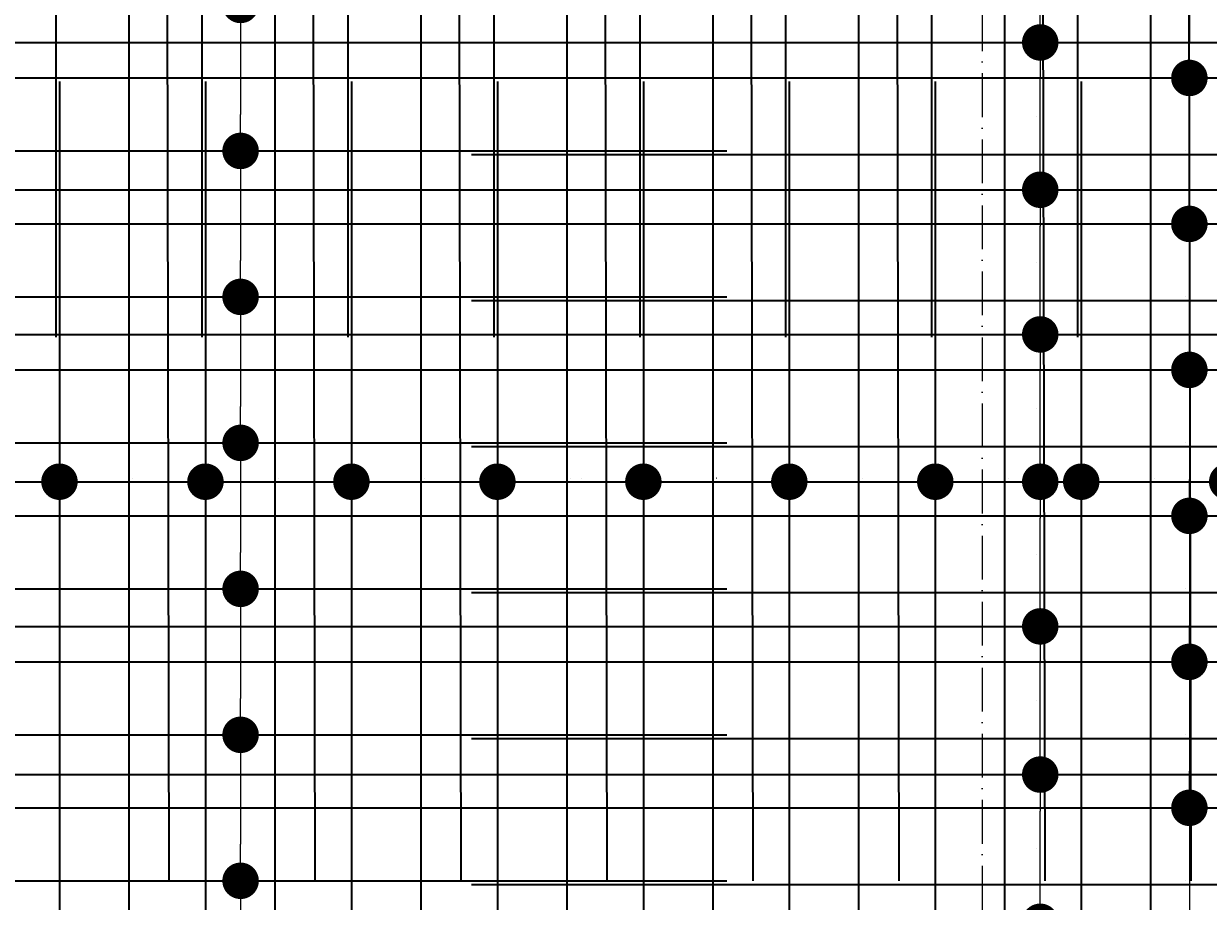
# Model space of a CAD drawing. Header units: millimetres. Extents: x 295948 to 312016, y 6878 to 18016.
# Tile 140 of 252: x 303328 to 303652, y 15733 to 15973. Entities that reach past the tile are written whole.
import ezdxf

# ---------------------------------------------------------------- set-up
doc = ezdxf.new("R2010")
doc.units = ezdxf.units.MM
doc.linetypes.add('ACAD_ISO10W100', pattern=[18, 12, -3, 0, -3])
for name, color, linetype, lineweight in [('konstrukcja wymiary', 1, 'Continuous', 13), ('osie', 5, 'ACAD_ISO10W100', 13), ('zbrojenie płyty', 141, 'Continuous', 35)]:
    doc.layers.add(name, color=color, linetype=linetype, lineweight=lineweight)
doc.styles.get("Standard").update_dxf_attribs({"font": 'romand.shx', "oblique": 10})
doc.dimstyles.new('kropki', dxfattribs={"dimtxt": 0.001, "dimasz": 10, "dimexe": 1.25, "dimexo": 0.625, "dimgap": 1, "dimtad": 1, "dimtxsty": 'Standard', "dimblk": 'DOT', "dimcen": 2.5, "dimadec": 0, "dimazin": 0, "dimtfac": 1, "dimtmove": 0, "dimatfit": 3, "dimfxl": 1, "dimfxlon": 1, "dimarcsym": 0})

# ---------------------------------------------------------------- blocks, each defined once
blk = doc.blocks.new('_Dot')
at = {"color": 0, "linetype": 'ByBlock', "lineweight": -2}
blk.add_line((-0.5, 0), (-1, 0), dxfattribs=at)
at = {"color": 0, "linetype": 'ByBlock', "const_width": 0.5}
blk.add_lwpolyline([(-0.25, 0, 1), (0.25, 0, 1)], format="xyb", close=True, dxfattribs=at)
blk = doc.blocks.new('*D2429')
at = {"layer": 'Defpoints', "color": 0, "transparency": 16777216}
for p in [(303376.56, 15978.24), (303377.56, 15938.24), (303387.19, 15938.24)]:
    blk.add_point(p, dxfattribs=at)
at = {"layer": 'konstrukcja wymiary', "color": 0, "lineweight": -2, "transparency": 16777216}
for p, q in [((303386.19, 15978.24), (303388.44, 15978.24)), ((303387.19, 15968.24), (303387.19, 15948.24)), ((303386.19, 15938.24), (303388.44, 15938.24))]:
    blk.add_line(p, q, dxfattribs=at)
at = {"layer": 'konstrukcja wymiary', "color": 0, "lineweight": -2, "transparency": 16777216, "xscale": 10, "yscale": 10, "zscale": 10}
for p, rotation in [((303387.19, 15978.24), 90), ((303387.19, 15938.24), 270)]:
    blk.add_blockref('_Dot', p, dxfattribs=dict(at, rotation=rotation))
at = {"layer": 'konstrukcja wymiary', "color": 0, "transparency": 16777216, "insert": (303386.19, 15958.24), "char_height": 0.001, "attachment_point": 5, "rotation": 90}
blk.add_mtext('40', dxfattribs=at)
blk = doc.blocks.new('*D2430')
at = {"layer": 'Defpoints', "color": 0, "transparency": 16777216}
for p in [(303377.56, 15938.24), (303376.56, 15898.24), (303387.19, 15898.24)]:
    blk.add_point(p, dxfattribs=at)
at = {"layer": 'konstrukcja wymiary', "color": 0, "lineweight": -2, "transparency": 16777216}
for p, q in [((303386.19, 15938.24), (303388.44, 15938.24)), ((303387.19, 15928.24), (303387.19, 15908.24)), ((303386.19, 15898.24), (303388.44, 15898.24))]:
    blk.add_line(p, q, dxfattribs=at)
at = {"layer": 'konstrukcja wymiary', "color": 0, "lineweight": -2, "transparency": 16777216, "xscale": 10, "yscale": 10, "zscale": 10}
for p, rotation in [((303387.19, 15938.24), 90), ((303387.19, 15898.24), 270)]:
    blk.add_blockref('_Dot', p, dxfattribs=dict(at, rotation=rotation))
at = {"layer": 'konstrukcja wymiary', "color": 0, "transparency": 16777216, "insert": (303386.19, 15918.24), "char_height": 0.001, "attachment_point": 5, "rotation": 90}
blk.add_mtext('40', dxfattribs=at)
blk = doc.blocks.new('*D2393')
at = {"layer": 'Defpoints', "color": 0, "transparency": 16777216}
for p in [(303376.56, 15898.24), (303377.56, 15858.24), (303387.19, 15858.24)]:
    blk.add_point(p, dxfattribs=at)
at = {"layer": 'konstrukcja wymiary', "color": 0, "lineweight": -2, "transparency": 16777216}
for p, q in [((303386.19, 15898.24), (303388.44, 15898.24)), ((303387.19, 15888.24), (303387.19, 15868.24)), ((303386.19, 15858.24), (303388.44, 15858.24))]:
    blk.add_line(p, q, dxfattribs=at)
at = {"layer": 'konstrukcja wymiary', "color": 0, "lineweight": -2, "transparency": 16777216, "xscale": 10, "yscale": 10, "zscale": 10}
for p, rotation in [((303387.19, 15898.24), 90), ((303387.19, 15858.24), 270)]:
    blk.add_blockref('_Dot', p, dxfattribs=dict(at, rotation=rotation))
at = {"layer": 'konstrukcja wymiary', "color": 0, "transparency": 16777216, "insert": (303386.19, 15878.24), "char_height": 0.001, "attachment_point": 5, "rotation": 90}
blk.add_mtext('40', dxfattribs=at)
blk = doc.blocks.new('*D2394')
at = {"layer": 'Defpoints', "color": 0, "transparency": 16777216}
for p in [(303377.56, 15858.24), (303377.56, 15818.24), (303387.19, 15818.24)]:
    blk.add_point(p, dxfattribs=at)
at = {"layer": 'konstrukcja wymiary', "color": 0, "lineweight": -2, "transparency": 16777216}
for p, q in [((303386.19, 15858.24), (303388.44, 15858.24)), ((303387.19, 15848.24), (303387.19, 15828.24)), ((303386.19, 15818.24), (303388.44, 15818.24))]:
    blk.add_line(p, q, dxfattribs=at)
at = {"layer": 'konstrukcja wymiary', "color": 0, "lineweight": -2, "transparency": 16777216, "xscale": 10, "yscale": 10, "zscale": 10}
for p, rotation in [((303387.19, 15858.24), 90), ((303387.19, 15818.24), 270)]:
    blk.add_blockref('_Dot', p, dxfattribs=dict(at, rotation=rotation))
at = {"layer": 'konstrukcja wymiary', "color": 0, "transparency": 16777216, "insert": (303386.19, 15838.24), "char_height": 0.001, "attachment_point": 5, "rotation": 90}
blk.add_mtext('40', dxfattribs=at)
blk = doc.blocks.new('*D2395')
at = {"layer": 'Defpoints', "color": 0, "transparency": 16777216}
for p in [(303377.56, 15818.24), (303377.56, 15778.24), (303387.19, 15778.24)]:
    blk.add_point(p, dxfattribs=at)
at = {"layer": 'konstrukcja wymiary', "color": 0, "lineweight": -2, "transparency": 16777216}
for p, q in [((303386.19, 15818.24), (303388.44, 15818.24)), ((303387.19, 15808.24), (303387.19, 15788.24)), ((303386.19, 15778.24), (303388.44, 15778.24))]:
    blk.add_line(p, q, dxfattribs=at)
at = {"layer": 'konstrukcja wymiary', "color": 0, "lineweight": -2, "transparency": 16777216, "xscale": 10, "yscale": 10, "zscale": 10}
for p, rotation in [((303387.19, 15818.24), 90), ((303387.19, 15778.24), 270)]:
    blk.add_blockref('_Dot', p, dxfattribs=dict(at, rotation=rotation))
at = {"layer": 'konstrukcja wymiary', "color": 0, "transparency": 16777216, "insert": (303386.19, 15798.24), "char_height": 0.001, "attachment_point": 5, "rotation": 90}
blk.add_mtext('40', dxfattribs=at)
blk = doc.blocks.new('*D2396')
at = {"layer": 'Defpoints', "color": 0, "transparency": 16777216}
for p in [(303377.56, 15778.24), (303377.56, 15738.24), (303387.19, 15738.24)]:
    blk.add_point(p, dxfattribs=at)
at = {"layer": 'konstrukcja wymiary', "color": 0, "lineweight": -2, "transparency": 16777216}
for p, q in [((303386.19, 15778.24), (303388.44, 15778.24)), ((303387.19, 15768.24), (303387.19, 15748.24)), ((303386.19, 15738.24), (303388.44, 15738.24))]:
    blk.add_line(p, q, dxfattribs=at)
at = {"layer": 'konstrukcja wymiary', "color": 0, "lineweight": -2, "transparency": 16777216, "xscale": 10, "yscale": 10, "zscale": 10}
for p, rotation in [((303387.19, 15778.24), 90), ((303387.19, 15738.24), 270)]:
    blk.add_blockref('_Dot', p, dxfattribs=dict(at, rotation=rotation))
at = {"layer": 'konstrukcja wymiary', "color": 0, "transparency": 16777216, "insert": (303386.19, 15758.24), "char_height": 0.001, "attachment_point": 5, "rotation": 90}
blk.add_mtext('40', dxfattribs=at)
blk = doc.blocks.new('*D2397')
at = {"layer": 'Defpoints', "color": 0, "transparency": 16777216}
for p in [(303377.56, 15738.24), (303377.56, 15702.63), (303387.19, 15702.63)]:
    blk.add_point(p, dxfattribs=at)
at = {"layer": 'konstrukcja wymiary', "color": 0, "lineweight": -2, "transparency": 16777216}
for p, q in [((303386.19, 15738.24), (303388.44, 15738.24)), ((303387.19, 15728.24), (303387.19, 15712.63)), ((303386.19, 15702.63), (303388.44, 15702.63))]:
    blk.add_line(p, q, dxfattribs=at)
at = {"layer": 'konstrukcja wymiary', "color": 0, "lineweight": -2, "transparency": 16777216, "xscale": 10, "yscale": 10, "zscale": 10}
for p, rotation in [((303387.19, 15738.24), 90), ((303387.19, 15702.63), 270)]:
    blk.add_blockref('_Dot', p, dxfattribs=dict(at, rotation=rotation))
at = {"layer": 'konstrukcja wymiary', "color": 0, "transparency": 16777216, "insert": (303386.19, 15720.44), "char_height": 0.001, "attachment_point": 5, "rotation": 90}
blk.add_mtext('35,61', dxfattribs=at)
blk = doc.blocks.new('*D2355')
at = {"layer": 'Defpoints', "color": 0, "transparency": 16777216}
for p in [(303636.56, 15998.24), (303636.56, 15958.24), (303647.19, 15958.24)]:
    blk.add_point(p, dxfattribs=at)
at = {"layer": 'konstrukcja wymiary', "color": 0, "lineweight": -2, "transparency": 16777216}
for p, q in [((303646.19, 15998.24), (303648.44, 15998.24)), ((303647.19, 15988.24), (303647.19, 15968.24)), ((303646.19, 15958.24), (303648.44, 15958.24))]:
    blk.add_line(p, q, dxfattribs=at)
at = {"layer": 'konstrukcja wymiary', "color": 0, "lineweight": -2, "transparency": 16777216, "xscale": 10, "yscale": 10, "zscale": 10}
for p, rotation in [((303647.19, 15998.24), 90), ((303647.19, 15958.24), 270)]:
    blk.add_blockref('_Dot', p, dxfattribs=dict(at, rotation=rotation))
at = {"layer": 'konstrukcja wymiary', "color": 0, "transparency": 16777216, "insert": (303646.19, 15978.24), "char_height": 0.001, "attachment_point": 5, "rotation": 90}
blk.add_mtext('40', dxfattribs=at)
blk = doc.blocks.new('*D2356')
at = {"layer": 'Defpoints', "color": 0, "transparency": 16777216}
for p in [(303636.56, 15958.24), (303636.56, 15918.24), (303647.19, 15918.24)]:
    blk.add_point(p, dxfattribs=at)
at = {"layer": 'konstrukcja wymiary', "color": 0, "lineweight": -2, "transparency": 16777216}
for p, q in [((303646.19, 15958.24), (303648.44, 15958.24)), ((303647.19, 15948.24), (303647.19, 15928.24)), ((303646.19, 15918.24), (303648.44, 15918.24))]:
    blk.add_line(p, q, dxfattribs=at)
at = {"layer": 'konstrukcja wymiary', "color": 0, "lineweight": -2, "transparency": 16777216, "xscale": 10, "yscale": 10, "zscale": 10}
for p, rotation in [((303647.19, 15958.24), 90), ((303647.19, 15918.24), 270)]:
    blk.add_blockref('_Dot', p, dxfattribs=dict(at, rotation=rotation))
at = {"layer": 'konstrukcja wymiary', "color": 0, "transparency": 16777216, "insert": (303646.19, 15938.24), "char_height": 0.001, "attachment_point": 5, "rotation": 90}
blk.add_mtext('40', dxfattribs=at)
blk = doc.blocks.new('*D2362')
at = {"layer": 'Defpoints', "color": 0, "transparency": 16777216}
for p in [(303636.56, 15918.24), (303636.56, 15878.24), (303647.19, 15878.24)]:
    blk.add_point(p, dxfattribs=at)
at = {"layer": 'konstrukcja wymiary', "color": 0, "lineweight": -2, "transparency": 16777216}
for p, q in [((303646.19, 15918.24), (303648.44, 15918.24)), ((303647.19, 15908.24), (303647.19, 15888.24)), ((303646.19, 15878.24), (303648.44, 15878.24))]:
    blk.add_line(p, q, dxfattribs=at)
at = {"layer": 'konstrukcja wymiary', "color": 0, "lineweight": -2, "transparency": 16777216, "xscale": 10, "yscale": 10, "zscale": 10}
for p, rotation in [((303647.19, 15918.24), 90), ((303647.19, 15878.24), 270)]:
    blk.add_blockref('_Dot', p, dxfattribs=dict(at, rotation=rotation))
at = {"layer": 'konstrukcja wymiary', "color": 0, "transparency": 16777216, "insert": (303646.19, 15898.24), "char_height": 0.001, "attachment_point": 5, "rotation": 90}
blk.add_mtext('40', dxfattribs=at)
blk = doc.blocks.new('*D2363')
at = {"layer": 'Defpoints', "color": 0, "transparency": 16777216}
for p in [(303636.56, 15878.24), (303636.56, 15838.24), (303647.19, 15838.24)]:
    blk.add_point(p, dxfattribs=at)
at = {"layer": 'konstrukcja wymiary', "color": 0, "lineweight": -2, "transparency": 16777216}
for p, q in [((303646.19, 15878.24), (303648.44, 15878.24)), ((303647.19, 15868.24), (303647.19, 15848.24)), ((303646.19, 15838.24), (303648.44, 15838.24))]:
    blk.add_line(p, q, dxfattribs=at)
at = {"layer": 'konstrukcja wymiary', "color": 0, "lineweight": -2, "transparency": 16777216, "xscale": 10, "yscale": 10, "zscale": 10}
for p, rotation in [((303647.19, 15878.24), 90), ((303647.19, 15838.24), 270)]:
    blk.add_blockref('_Dot', p, dxfattribs=dict(at, rotation=rotation))
at = {"layer": 'konstrukcja wymiary', "color": 0, "transparency": 16777216, "insert": (303646.19, 15858.24), "char_height": 0.001, "attachment_point": 5, "rotation": 90}
blk.add_mtext('40', dxfattribs=at)
blk = doc.blocks.new('*D2364')
at = {"layer": 'Defpoints', "color": 0, "transparency": 16777216}
for p in [(303636.56, 15838.24), (303636.56, 15798.24), (303647.19, 15798.24)]:
    blk.add_point(p, dxfattribs=at)
at = {"layer": 'konstrukcja wymiary', "color": 0, "lineweight": -2, "transparency": 16777216}
for p, q in [((303646.19, 15838.24), (303648.44, 15838.24)), ((303647.19, 15828.24), (303647.19, 15808.24)), ((303646.19, 15798.24), (303648.44, 15798.24))]:
    blk.add_line(p, q, dxfattribs=at)
at = {"layer": 'konstrukcja wymiary', "color": 0, "lineweight": -2, "transparency": 16777216, "xscale": 10, "yscale": 10, "zscale": 10}
for p, rotation in [((303647.19, 15838.24), 90), ((303647.19, 15798.24), 270)]:
    blk.add_blockref('_Dot', p, dxfattribs=dict(at, rotation=rotation))
at = {"layer": 'konstrukcja wymiary', "color": 0, "transparency": 16777216, "insert": (303646.19, 15818.24), "char_height": 0.001, "attachment_point": 5, "rotation": 90}
blk.add_mtext('40', dxfattribs=at)
blk = doc.blocks.new('*D2365')
at = {"layer": 'Defpoints', "color": 0, "transparency": 16777216}
for p in [(303636.56, 15798.24), (303636.56, 15758.24), (303647.19, 15758.24)]:
    blk.add_point(p, dxfattribs=at)
at = {"layer": 'konstrukcja wymiary', "color": 0, "lineweight": -2, "transparency": 16777216}
for p, q in [((303646.19, 15798.24), (303648.44, 15798.24)), ((303647.19, 15788.24), (303647.19, 15768.24)), ((303646.19, 15758.24), (303648.44, 15758.24))]:
    blk.add_line(p, q, dxfattribs=at)
at = {"layer": 'konstrukcja wymiary', "color": 0, "lineweight": -2, "transparency": 16777216, "xscale": 10, "yscale": 10, "zscale": 10}
for p, rotation in [((303647.19, 15798.24), 90), ((303647.19, 15758.24), 270)]:
    blk.add_blockref('_Dot', p, dxfattribs=dict(at, rotation=rotation))
at = {"layer": 'konstrukcja wymiary', "color": 0, "transparency": 16777216, "insert": (303646.19, 15778.24), "char_height": 0.001, "attachment_point": 5, "rotation": 90}
blk.add_mtext('40', dxfattribs=at)
blk = doc.blocks.new('*D2366')
at = {"layer": 'Defpoints', "color": 0, "transparency": 16777216}
for p in [(303636.56, 15758.24), (303636.56, 15718.24), (303647.19, 15718.24)]:
    blk.add_point(p, dxfattribs=at)
at = {"layer": 'konstrukcja wymiary', "color": 0, "lineweight": -2, "transparency": 16777216}
for p, q in [((303646.19, 15758.24), (303648.44, 15758.24)), ((303647.19, 15748.24), (303647.19, 15728.24)), ((303646.19, 15718.24), (303648.44, 15718.24))]:
    blk.add_line(p, q, dxfattribs=at)
at = {"layer": 'konstrukcja wymiary', "color": 0, "lineweight": -2, "transparency": 16777216, "xscale": 10, "yscale": 10, "zscale": 10}
for p, rotation in [((303647.19, 15758.24), 90), ((303647.19, 15718.24), 270)]:
    blk.add_blockref('_Dot', p, dxfattribs=dict(at, rotation=rotation))
at = {"layer": 'konstrukcja wymiary', "color": 0, "transparency": 16777216, "insert": (303646.19, 15738.24), "char_height": 0.001, "attachment_point": 5, "rotation": 90}
blk.add_mtext('40', dxfattribs=at)
blk = doc.blocks.new('*D2227')
at = {"layer": 'Defpoints', "color": 0, "transparency": 16777216}
for p in [(303337.56, 15847.6), (303297.56, 15838.24), (303337.56, 15838.24)]:
    blk.add_point(p, dxfattribs=at)
at = {"layer": 'konstrukcja wymiary', "color": 0, "lineweight": -2, "transparency": 16777216}
for p, q in [((303297.56, 15846.6), (303297.56, 15848.85)), ((303337.56, 15846.6), (303337.56, 15848.85)), ((303307.56, 15847.6), (303327.56, 15847.6))]:
    blk.add_line(p, q, dxfattribs=at)
at = {"layer": 'konstrukcja wymiary', "color": 0, "lineweight": -2, "transparency": 16777216, "xscale": 10, "yscale": 10, "zscale": 10, "rotation": 180}
blk.add_blockref('_Dot', (303297.56, 15847.6), dxfattribs=at)
at = {"layer": 'konstrukcja wymiary', "color": 0, "lineweight": -2, "transparency": 16777216, "xscale": 10, "yscale": 10, "zscale": 10}
blk.add_blockref('_Dot', (303337.56, 15847.6), dxfattribs=at)
at = {"layer": 'konstrukcja wymiary', "color": 0, "transparency": 16777216, "insert": (303317.56, 15848.61), "char_height": 0.001, "attachment_point": 5}
blk.add_mtext('40', dxfattribs=at)
blk = doc.blocks.new('*D2228')
at = {"layer": 'Defpoints', "color": 0, "transparency": 16777216}
for p in [(303377.56, 15847.6), (303337.56, 15838.24), (303377.56, 15838.24)]:
    blk.add_point(p, dxfattribs=at)
at = {"layer": 'konstrukcja wymiary', "color": 0, "lineweight": -2, "transparency": 16777216}
for p, q in [((303337.56, 15846.6), (303337.56, 15848.85)), ((303377.56, 15846.6), (303377.56, 15848.85)), ((303347.56, 15847.6), (303367.56, 15847.6))]:
    blk.add_line(p, q, dxfattribs=at)
at = {"layer": 'konstrukcja wymiary', "color": 0, "lineweight": -2, "transparency": 16777216, "xscale": 10, "yscale": 10, "zscale": 10, "rotation": 180}
blk.add_blockref('_Dot', (303337.56, 15847.6), dxfattribs=at)
at = {"layer": 'konstrukcja wymiary', "color": 0, "lineweight": -2, "transparency": 16777216, "xscale": 10, "yscale": 10, "zscale": 10}
blk.add_blockref('_Dot', (303377.56, 15847.6), dxfattribs=at)
at = {"layer": 'konstrukcja wymiary', "color": 0, "transparency": 16777216, "insert": (303357.56, 15848.61), "char_height": 0.001, "attachment_point": 5}
blk.add_mtext('40', dxfattribs=at)
blk = doc.blocks.new('*D2229')
at = {"layer": 'Defpoints', "color": 0, "transparency": 16777216}
for p in [(303417.56, 15847.6), (303377.56, 15838.24), (303417.56, 15838.24)]:
    blk.add_point(p, dxfattribs=at)
at = {"layer": 'konstrukcja wymiary', "color": 0, "lineweight": -2, "transparency": 16777216}
for p, q in [((303377.56, 15846.6), (303377.56, 15848.85)), ((303417.56, 15846.6), (303417.56, 15848.85)), ((303387.56, 15847.6), (303407.56, 15847.6))]:
    blk.add_line(p, q, dxfattribs=at)
at = {"layer": 'konstrukcja wymiary', "color": 0, "lineweight": -2, "transparency": 16777216, "xscale": 10, "yscale": 10, "zscale": 10, "rotation": 180}
blk.add_blockref('_Dot', (303377.56, 15847.6), dxfattribs=at)
at = {"layer": 'konstrukcja wymiary', "color": 0, "lineweight": -2, "transparency": 16777216, "xscale": 10, "yscale": 10, "zscale": 10}
blk.add_blockref('_Dot', (303417.56, 15847.6), dxfattribs=at)
at = {"layer": 'konstrukcja wymiary', "color": 0, "transparency": 16777216, "insert": (303397.56, 15848.61), "char_height": 0.001, "attachment_point": 5}
blk.add_mtext('40', dxfattribs=at)
blk = doc.blocks.new('*D2230')
at = {"layer": 'Defpoints', "color": 0, "transparency": 16777216}
for p in [(303457.56, 15847.6), (303417.56, 15838.24), (303457.56, 15838.24)]:
    blk.add_point(p, dxfattribs=at)
at = {"layer": 'konstrukcja wymiary', "color": 0, "lineweight": -2, "transparency": 16777216}
for p, q in [((303417.56, 15846.6), (303417.56, 15848.85)), ((303457.56, 15846.6), (303457.56, 15848.85)), ((303427.56, 15847.6), (303447.56, 15847.6))]:
    blk.add_line(p, q, dxfattribs=at)
at = {"layer": 'konstrukcja wymiary', "color": 0, "lineweight": -2, "transparency": 16777216, "xscale": 10, "yscale": 10, "zscale": 10, "rotation": 180}
blk.add_blockref('_Dot', (303417.56, 15847.6), dxfattribs=at)
at = {"layer": 'konstrukcja wymiary', "color": 0, "lineweight": -2, "transparency": 16777216, "xscale": 10, "yscale": 10, "zscale": 10}
blk.add_blockref('_Dot', (303457.56, 15847.6), dxfattribs=at)
at = {"layer": 'konstrukcja wymiary', "color": 0, "transparency": 16777216, "insert": (303437.56, 15848.61), "char_height": 0.001, "attachment_point": 5}
blk.add_mtext('40', dxfattribs=at)
blk = doc.blocks.new('*D2231')
at = {"layer": 'Defpoints', "color": 0, "transparency": 16777216}
for p in [(303497.56, 15847.6), (303457.56, 15838.24), (303497.56, 15837.24)]:
    blk.add_point(p, dxfattribs=at)
at = {"layer": 'konstrukcja wymiary', "color": 0, "lineweight": -2, "transparency": 16777216}
for p, q in [((303457.56, 15846.6), (303457.56, 15848.85)), ((303497.56, 15846.6), (303497.56, 15848.85)), ((303467.56, 15847.6), (303487.56, 15847.6))]:
    blk.add_line(p, q, dxfattribs=at)
at = {"layer": 'konstrukcja wymiary', "color": 0, "lineweight": -2, "transparency": 16777216, "xscale": 10, "yscale": 10, "zscale": 10, "rotation": 180}
blk.add_blockref('_Dot', (303457.56, 15847.6), dxfattribs=at)
at = {"layer": 'konstrukcja wymiary', "color": 0, "lineweight": -2, "transparency": 16777216, "xscale": 10, "yscale": 10, "zscale": 10}
blk.add_blockref('_Dot', (303497.56, 15847.6), dxfattribs=at)
at = {"layer": 'konstrukcja wymiary', "color": 0, "transparency": 16777216, "insert": (303477.56, 15848.61), "char_height": 0.001, "attachment_point": 5}
blk.add_mtext('40', dxfattribs=at)
blk = doc.blocks.new('*D2232')
at = {"layer": 'Defpoints', "color": 0, "transparency": 16777216}
for p in [(303537.56, 15847.6), (303497.56, 15837.24), (303537.56, 15837.24)]:
    blk.add_point(p, dxfattribs=at)
at = {"layer": 'konstrukcja wymiary', "color": 0, "lineweight": -2, "transparency": 16777216}
for p, q in [((303497.56, 15846.6), (303497.56, 15848.85)), ((303537.56, 15846.6), (303537.56, 15848.85)), ((303507.56, 15847.6), (303527.56, 15847.6))]:
    blk.add_line(p, q, dxfattribs=at)
at = {"layer": 'konstrukcja wymiary', "color": 0, "lineweight": -2, "transparency": 16777216, "xscale": 10, "yscale": 10, "zscale": 10, "rotation": 180}
blk.add_blockref('_Dot', (303497.56, 15847.6), dxfattribs=at)
at = {"layer": 'konstrukcja wymiary', "color": 0, "lineweight": -2, "transparency": 16777216, "xscale": 10, "yscale": 10, "zscale": 10}
blk.add_blockref('_Dot', (303537.56, 15847.6), dxfattribs=at)
at = {"layer": 'konstrukcja wymiary', "color": 0, "transparency": 16777216, "insert": (303517.56, 15848.61), "char_height": 0.001, "attachment_point": 5}
blk.add_mtext('40', dxfattribs=at)
blk = doc.blocks.new('*D2233')
at = {"layer": 'Defpoints', "color": 0, "transparency": 16777216}
for p in [(303577.56, 15847.6), (303537.56, 15837.24), (303577.56, 15837.24)]:
    blk.add_point(p, dxfattribs=at)
at = {"layer": 'konstrukcja wymiary', "color": 0, "lineweight": -2, "transparency": 16777216}
for p, q in [((303537.56, 15846.6), (303537.56, 15848.85)), ((303577.56, 15846.6), (303577.56, 15848.85)), ((303547.56, 15847.6), (303567.56, 15847.6))]:
    blk.add_line(p, q, dxfattribs=at)
at = {"layer": 'konstrukcja wymiary', "color": 0, "lineweight": -2, "transparency": 16777216, "xscale": 10, "yscale": 10, "zscale": 10, "rotation": 180}
blk.add_blockref('_Dot', (303537.56, 15847.6), dxfattribs=at)
at = {"layer": 'konstrukcja wymiary', "color": 0, "lineweight": -2, "transparency": 16777216, "xscale": 10, "yscale": 10, "zscale": 10}
blk.add_blockref('_Dot', (303577.56, 15847.6), dxfattribs=at)
at = {"layer": 'konstrukcja wymiary', "color": 0, "transparency": 16777216, "insert": (303557.56, 15848.61), "char_height": 0.001, "attachment_point": 5}
blk.add_mtext('40', dxfattribs=at)
blk = doc.blocks.new('*D2234')
at = {"layer": 'Defpoints', "color": 0, "transparency": 16777216}
for p in [(303617.56, 15847.6), (303577.56, 15837.24), (303617.56, 15837.24)]:
    blk.add_point(p, dxfattribs=at)
at = {"layer": 'konstrukcja wymiary', "color": 0, "lineweight": -2, "transparency": 16777216}
for p, q in [((303577.56, 15846.6), (303577.56, 15848.85)), ((303617.56, 15846.6), (303617.56, 15848.85)), ((303587.56, 15847.6), (303607.56, 15847.6))]:
    blk.add_line(p, q, dxfattribs=at)
at = {"layer": 'konstrukcja wymiary', "color": 0, "lineweight": -2, "transparency": 16777216, "xscale": 10, "yscale": 10, "zscale": 10, "rotation": 180}
blk.add_blockref('_Dot', (303577.56, 15847.6), dxfattribs=at)
at = {"layer": 'konstrukcja wymiary', "color": 0, "lineweight": -2, "transparency": 16777216, "xscale": 10, "yscale": 10, "zscale": 10}
blk.add_blockref('_Dot', (303617.56, 15847.6), dxfattribs=at)
at = {"layer": 'konstrukcja wymiary', "color": 0, "transparency": 16777216, "insert": (303597.56, 15848.61), "char_height": 0.001, "attachment_point": 5}
blk.add_mtext('40', dxfattribs=at)
blk = doc.blocks.new('*D2235')
at = {"layer": 'Defpoints', "color": 0, "transparency": 16777216}
for p in [(303657.56, 15847.6), (303617.56, 15837.24), (303657.56, 15837.24)]:
    blk.add_point(p, dxfattribs=at)
at = {"layer": 'konstrukcja wymiary', "color": 0, "lineweight": -2, "transparency": 16777216}
for p, q in [((303617.56, 15846.6), (303617.56, 15848.85)), ((303657.56, 15846.6), (303657.56, 15848.85)), ((303627.56, 15847.6), (303647.56, 15847.6))]:
    blk.add_line(p, q, dxfattribs=at)
at = {"layer": 'konstrukcja wymiary', "color": 0, "lineweight": -2, "transparency": 16777216, "xscale": 10, "yscale": 10, "zscale": 10, "rotation": 180}
blk.add_blockref('_Dot', (303617.56, 15847.6), dxfattribs=at)
at = {"layer": 'konstrukcja wymiary', "color": 0, "lineweight": -2, "transparency": 16777216, "xscale": 10, "yscale": 10, "zscale": 10}
blk.add_blockref('_Dot', (303657.56, 15847.6), dxfattribs=at)
at = {"layer": 'konstrukcja wymiary', "color": 0, "transparency": 16777216, "insert": (303637.56, 15848.61), "char_height": 0.001, "attachment_point": 5}
blk.add_mtext('40', dxfattribs=at)
blk = doc.blocks.new('*D2450')
at = {"layer": 'Defpoints', "color": 0, "transparency": 16777216}
for p in [(303813.56, 15847.6), (303147.44, 15838.24), (303813.56, 15838.24)]:
    blk.add_point(p, dxfattribs=at)
at = {"layer": 'konstrukcja wymiary', "color": 0, "lineweight": -2, "transparency": 16777216}
for p, q in [((303147.44, 15846.6), (303147.44, 15848.85)), ((303813.56, 15846.6), (303813.56, 15848.85)), ((303157.44, 15847.6), (303803.56, 15847.6))]:
    blk.add_line(p, q, dxfattribs=at)
at = {"layer": 'konstrukcja wymiary', "color": 0, "lineweight": -2, "transparency": 16777216, "xscale": 10, "yscale": 10, "zscale": 10, "rotation": 180}
blk.add_blockref('_Dot', (303147.44, 15847.6), dxfattribs=at)
at = {"layer": 'konstrukcja wymiary', "color": 0, "lineweight": -2, "transparency": 16777216, "xscale": 10, "yscale": 10, "zscale": 10}
blk.add_blockref('_Dot', (303813.56, 15847.6), dxfattribs=at)
at = {"layer": 'konstrukcja wymiary', "color": 0, "transparency": 16777216, "insert": (303480.5, 15848.61), "char_height": 0.001, "attachment_point": 5}
blk.add_mtext('666,12', dxfattribs=at)
blk = doc.blocks.new('*D2659')
at = {"layer": 'Defpoints', "color": 0, "transparency": 16777216}
for p in [(303596.56, 15767.35), (303606.32, 15767.35), (303596.56, 15727.01)]:
    blk.add_point(p, dxfattribs=at)
at = {"layer": 'konstrukcja wymiary', "color": 0, "lineweight": -2, "transparency": 16777216}
for p, q in [((303605.32, 15767.35), (303607.57, 15767.35)), ((303606.32, 15737.01), (303606.32, 15757.35)), ((303605.32, 15727.01), (303607.57, 15727.01))]:
    blk.add_line(p, q, dxfattribs=at)
at = {"layer": 'konstrukcja wymiary', "color": 0, "lineweight": -2, "transparency": 16777216, "xscale": 10, "yscale": 10, "zscale": 10}
for p, rotation in [((303606.32, 15767.35), 90), ((303606.32, 15727.01), 270)]:
    blk.add_blockref('_Dot', p, dxfattribs=dict(at, rotation=rotation))
at = {"layer": 'konstrukcja wymiary', "color": 0, "transparency": 16777216, "insert": (303605.31, 15747.18), "char_height": 0.001, "attachment_point": 5, "rotation": 90}
blk.add_mtext('40,34', dxfattribs=at)
blk = doc.blocks.new('*D2660')
at = {"layer": 'Defpoints', "color": 0, "transparency": 16777216}
for p in [(303596.56, 15807.96), (303606.32, 15807.96), (303596.56, 15767.35)]:
    blk.add_point(p, dxfattribs=at)
at = {"layer": 'konstrukcja wymiary', "color": 0, "lineweight": -2, "transparency": 16777216}
for p, q in [((303605.32, 15807.96), (303607.57, 15807.96)), ((303606.32, 15777.35), (303606.32, 15797.96)), ((303605.32, 15767.35), (303607.57, 15767.35))]:
    blk.add_line(p, q, dxfattribs=at)
at = {"layer": 'konstrukcja wymiary', "color": 0, "lineweight": -2, "transparency": 16777216, "xscale": 10, "yscale": 10, "zscale": 10}
for p, rotation in [((303606.32, 15807.96), 90), ((303606.32, 15767.35), 270)]:
    blk.add_blockref('_Dot', p, dxfattribs=dict(at, rotation=rotation))
at = {"layer": 'konstrukcja wymiary', "color": 0, "transparency": 16777216, "insert": (303605.31, 15787.65), "char_height": 0.001, "attachment_point": 5, "rotation": 90}
blk.add_mtext('40,61', dxfattribs=at)
blk = doc.blocks.new('*D2661')
at = {"layer": 'Defpoints', "color": 0, "transparency": 16777216}
for p in [(303597.56, 15847.6), (303606.32, 15847.6), (303596.56, 15807.96)]:
    blk.add_point(p, dxfattribs=at)
at = {"layer": 'konstrukcja wymiary', "color": 0, "lineweight": -2, "transparency": 16777216}
for p, q in [((303605.32, 15847.6), (303607.57, 15847.6)), ((303606.32, 15817.96), (303606.32, 15837.6)), ((303605.32, 15807.96), (303607.57, 15807.96))]:
    blk.add_line(p, q, dxfattribs=at)
at = {"layer": 'konstrukcja wymiary', "color": 0, "lineweight": -2, "transparency": 16777216, "xscale": 10, "yscale": 10, "zscale": 10}
for p, rotation in [((303606.32, 15847.6), 90), ((303606.32, 15807.96), 270)]:
    blk.add_blockref('_Dot', p, dxfattribs=dict(at, rotation=rotation))
at = {"layer": 'konstrukcja wymiary', "color": 0, "transparency": 16777216, "insert": (303605.31, 15827.78), "char_height": 0.001, "attachment_point": 5, "rotation": 90}
blk.add_mtext('39,65', dxfattribs=at)
blk = doc.blocks.new('*D2662')
at = {"layer": 'Defpoints', "color": 0, "transparency": 16777216}
for p in [(303596.56, 15887.96), (303606.32, 15887.96), (303597.56, 15847.6)]:
    blk.add_point(p, dxfattribs=at)
at = {"layer": 'konstrukcja wymiary', "color": 0, "lineweight": -2, "transparency": 16777216}
for p, q in [((303605.32, 15887.96), (303607.57, 15887.96)), ((303606.32, 15857.6), (303606.32, 15877.96)), ((303605.32, 15847.6), (303607.57, 15847.6))]:
    blk.add_line(p, q, dxfattribs=at)
at = {"layer": 'konstrukcja wymiary', "color": 0, "lineweight": -2, "transparency": 16777216, "xscale": 10, "yscale": 10, "zscale": 10}
for p, rotation in [((303606.32, 15887.96), 90), ((303606.32, 15847.6), 270)]:
    blk.add_blockref('_Dot', p, dxfattribs=dict(at, rotation=rotation))
at = {"layer": 'konstrukcja wymiary', "color": 0, "transparency": 16777216, "insert": (303605.31, 15867.78), "char_height": 0.001, "attachment_point": 5, "rotation": 90}
blk.add_mtext('40,35', dxfattribs=at)
blk = doc.blocks.new('*D2663')
at = {"layer": 'Defpoints', "color": 0, "transparency": 16777216}
for p in [(303596.56, 15927.6), (303606.32, 15927.6), (303596.56, 15887.96)]:
    blk.add_point(p, dxfattribs=at)
at = {"layer": 'konstrukcja wymiary', "color": 0, "lineweight": -2, "transparency": 16777216}
for p, q in [((303605.32, 15927.6), (303607.57, 15927.6)), ((303606.32, 15897.96), (303606.32, 15917.6)), ((303605.32, 15887.96), (303607.57, 15887.96))]:
    blk.add_line(p, q, dxfattribs=at)
at = {"layer": 'konstrukcja wymiary', "color": 0, "lineweight": -2, "transparency": 16777216, "xscale": 10, "yscale": 10, "zscale": 10}
for p, rotation in [((303606.32, 15927.6), 90), ((303606.32, 15887.96), 270)]:
    blk.add_blockref('_Dot', p, dxfattribs=dict(at, rotation=rotation))
at = {"layer": 'konstrukcja wymiary', "color": 0, "transparency": 16777216, "insert": (303605.31, 15907.78), "char_height": 0.001, "attachment_point": 5, "rotation": 90}
blk.add_mtext('39,65', dxfattribs=at)
blk = doc.blocks.new('*D2664')
at = {"layer": 'Defpoints', "color": 0, "transparency": 16777216}
for p in [(303596.56, 15967.96), (303606.32, 15967.96), (303596.56, 15927.6)]:
    blk.add_point(p, dxfattribs=at)
at = {"layer": 'konstrukcja wymiary', "color": 0, "lineweight": -2, "transparency": 16777216}
for p, q in [((303605.32, 15967.96), (303607.57, 15967.96)), ((303606.32, 15937.6), (303606.32, 15957.96)), ((303605.32, 15927.6), (303607.57, 15927.6))]:
    blk.add_line(p, q, dxfattribs=at)
at = {"layer": 'konstrukcja wymiary', "color": 0, "lineweight": -2, "transparency": 16777216, "xscale": 10, "yscale": 10, "zscale": 10}
for p, rotation in [((303606.32, 15967.96), 90), ((303606.32, 15927.6), 270)]:
    blk.add_blockref('_Dot', p, dxfattribs=dict(at, rotation=rotation))
at = {"layer": 'konstrukcja wymiary', "color": 0, "transparency": 16777216, "insert": (303605.31, 15947.78), "char_height": 0.001, "attachment_point": 5, "rotation": 90}
blk.add_mtext('40,35', dxfattribs=at)
blk = doc.blocks.new('*D2665')
at = {"layer": 'Defpoints', "color": 0, "transparency": 16777216}
for p in [(303596.56, 16007.6), (303606.32, 16007.6), (303596.56, 15967.96)]:
    blk.add_point(p, dxfattribs=at)
at = {"layer": 'konstrukcja wymiary', "color": 0, "lineweight": -2, "transparency": 16777216}
for p, q in [((303605.32, 16007.6), (303607.57, 16007.6)), ((303606.32, 15977.96), (303606.32, 15997.6)), ((303605.32, 15967.96), (303607.57, 15967.96))]:
    blk.add_line(p, q, dxfattribs=at)
at = {"layer": 'konstrukcja wymiary', "color": 0, "lineweight": -2, "transparency": 16777216, "xscale": 10, "yscale": 10, "zscale": 10}
for p, rotation in [((303606.32, 16007.6), 90), ((303606.32, 15967.96), 270)]:
    blk.add_blockref('_Dot', p, dxfattribs=dict(at, rotation=rotation))
at = {"layer": 'konstrukcja wymiary', "color": 0, "transparency": 16777216, "insert": (303605.31, 15987.78), "char_height": 0.001, "attachment_point": 5, "rotation": 90}
blk.add_mtext('39,65', dxfattribs=at)

msp = doc.modelspace()

# ---------------------------------------------------------------- linework, layer by layer
at = {"layer": 'konstrukcja wymiary'}
msp.add_line((303863.558, 15767.346), (303072.526, 15767.346), dxfattribs=at)
at = {"layer": 'osie'}
msp.add_line((303590.44, 17045.509), (303590.44, 15571.332), dxfattribs=at)
at = {"layer": 'zbrojenie płyty'}
for p, q in [((303336.558, 16887.224), (303336.558, 15887.224)), ((303376.558, 16887.224), (303376.558, 15887.224)), ((303416.558, 16887.224), (303416.558, 15887.224)), ((303456.558, 16887.224), (303456.558, 15887.224)), ((303496.558, 16887.224), (303496.558, 15887.224)), ((303536.558, 16887.224), (303536.558, 15887.224)), ((303576.558, 16887.224), (303576.558, 15887.224)), ((303616.558, 16887.224), (303616.558, 15887.224)), ((303356.558, 16626.224), (303356.558, 15626.224)), ((303396.558, 16626.224), (303396.558, 15626.224)), ((303436.558, 16626.224), (303436.558, 15626.224)), ((303476.558, 16626.224), (303476.558, 15626.224)), ((303516.558, 16626.224), (303516.558, 15626.224)), ((303556.558, 16626.224), (303556.558, 15626.224)), ((303596.558, 16626.224), (303596.558, 15626.224)), ((303636.558, 16626.224), (303636.558, 15626.224)), ((303366.558, 16238.243), (303367.558, 15738.243)), ((303406.558, 16238.243), (303407.558, 15738.243)), ((303446.558, 16238.243), (303447.558, 15738.243)), ((303486.558, 16238.243), (303487.558, 15738.243)), ((303526.558, 16238.243), (303527.558, 15738.243)), ((303566.558, 16238.243), (303567.558, 15738.243)), ((303606.558, 16238.243), (303607.558, 15738.243)), ((303646.558, 16238.243), (303647.558, 15738.243)), ((303230.44, 15967.957), (303730.44, 15967.957)), ((303147.44, 15958.243), (303822.132, 15958.243)), ((303337.558, 15957.224), (303337.558, 15626.224)), ((303377.558, 15957.224), (303377.558, 15626.224)), ((303417.558, 15957.224), (303417.558, 15626.224)), ((303457.558, 15957.224), (303457.558, 15626.224)), ((303497.558, 15957.224), (303497.558, 15626.224)), ((303537.558, 15957.224), (303537.558, 15626.224)), ((303577.558, 15957.224), (303577.558, 15626.224)), ((303617.558, 15957.224), (303617.558, 15626.224)), ((303147.44, 15938.243), (303520.44, 15938.243)), ((303450.44, 15937.243), (304650.44, 15937.243)), ((303230.44, 15927.605), (303730.44, 15927.605)), ((303147.44, 15918.243), (303822.132, 15918.243)), ((303147.44, 15898.243), (303520.44, 15898.243)), ((303450.44, 15897.243), (304650.44, 15897.243)), ((303230.44, 15887.957), (303730.44, 15887.957)), ((303147.44, 15878.243), (303822.132, 15878.243)), ((303147.44, 15858.243), (303520.44, 15858.243)), ((303450.44, 15857.243), (304650.44, 15857.243)), ((303230.44, 15847.605), (303730.44, 15847.605)), ((303147.44, 15838.243), (303822.132, 15838.243)), ((303147.44, 15818.243), (303520.44, 15818.243)), ((303450.44, 15817.243), (304650.44, 15817.243)), ((303230.44, 15807.957), (303730.44, 15807.957)), ((303147.44, 15798.243), (303822.132, 15798.243)), ((303147.44, 15778.243), (303520.44, 15778.243)), ((303450.44, 15777.243), (304650.44, 15777.243)), ((303230.44, 15767.346), (303730.44, 15767.346)), ((303147.44, 15758.243), (303822.132, 15758.243)), ((303147.44, 15738.243), (303520.44, 15738.243)), ((303450.44, 15737.243), (304650.44, 15737.243))]:
    msp.add_line(p, q, dxfattribs=at)

# ---------------------------------------------------------------- dimensions: what is measured, and where the dimension line sits
at = {"layer": 'konstrukcja wymiary'}
for base, p1, p2, picture, middle in [((303606.315, 16007.605), (303596.558, 15967.957), (303596.558, 16007.605), '*D2665', (303605.315, 15987.781)), ((303647.195, 15958.243), (303636.558, 15998.243), (303636.558, 15958.243), '*D2355', (303646.194, 15978.243)), ((303387.189, 15938.243), (303376.558, 15978.243), (303377.558, 15938.243), '*D2429', (303386.188, 15958.243)), ((303606.315, 15967.957), (303596.558, 15927.605), (303596.558, 15967.957), '*D2664', (303605.315, 15947.781)), ((303647.195, 15918.243), (303636.558, 15958.243), (303636.558, 15918.243), '*D2356', (303646.194, 15938.243)), ((303387.189, 15898.243), (303377.558, 15938.243), (303376.558, 15898.243), '*D2430', (303386.188, 15918.243)), ((303606.315, 15927.605), (303596.558, 15887.957), (303596.558, 15927.605), '*D2663', (303605.315, 15907.781)), ((303647.195, 15878.243), (303636.558, 15918.243), (303636.558, 15878.243), '*D2362', (303646.194, 15898.243)), ((303387.189, 15858.243), (303376.558, 15898.243), (303377.558, 15858.243), '*D2393', (303386.188, 15878.243)), ((303606.315, 15887.957), (303597.558, 15847.605), (303596.558, 15887.957), '*D2662', (303605.315, 15867.781)), ((303647.195, 15838.243), (303636.558, 15878.243), (303636.558, 15838.243), '*D2363', (303646.194, 15858.243)), ((303387.189, 15818.243), (303377.558, 15858.243), (303377.558, 15818.243), '*D2394', (303386.188, 15838.243)), ((303606.315, 15847.605), (303596.558, 15807.957), (303597.558, 15847.605), '*D2661', (303605.315, 15827.781)), ((303647.195, 15798.243), (303636.558, 15838.243), (303636.558, 15798.243), '*D2364', (303646.194, 15818.243)), ((303387.189, 15778.243), (303377.558, 15818.243), (303377.558, 15778.243), '*D2395', (303386.188, 15798.243)), ((303606.315, 15807.957), (303596.558, 15767.346), (303596.558, 15807.957), '*D2660', (303605.315, 15787.651)), ((303647.195, 15758.243), (303636.558, 15798.243), (303636.558, 15758.243), '*D2365', (303646.194, 15778.243)), ((303387.189, 15738.243), (303377.558, 15778.243), (303377.558, 15738.243), '*D2396', (303386.188, 15758.243)), ((303606.315, 15767.346), (303596.558, 15727.006), (303596.558, 15767.346), '*D2659', (303605.315, 15747.176)), ((303647.195, 15718.243), (303636.558, 15758.243), (303636.558, 15718.243), '*D2366', (303646.194, 15738.243)), ((303387.189, 15702.632), (303377.558, 15738.243), (303377.558, 15702.632), '*D2397', (303386.188, 15720.438))]:
    dim = msp.add_linear_dim(base=base, p1=p1, p2=p2, angle=90, dimstyle='kropki', override={"dimtmove": 1}, dxfattribs=at)
    dim.commit()
    dim.dimension.update_dxf_attribs({"geometry": picture, "text_midpoint": middle})
for base, p1, p2, picture, middle in [((303813.558, 15847.605), (303147.44, 15838.243), (303813.558, 15838.243), '*D2450', (303480.499, 15848.605)), ((303337.558, 15847.605), (303297.558, 15838.243), (303337.558, 15838.243), '*D2227', (303317.558, 15848.605)), ((303377.558, 15847.605), (303337.558, 15838.243), (303377.558, 15838.243), '*D2228', (303357.558, 15848.605)), ((303417.558, 15847.605), (303377.558, 15838.243), (303417.558, 15838.243), '*D2229', (303397.558, 15848.605)), ((303457.558, 15847.605), (303417.558, 15838.243), (303457.558, 15838.243), '*D2230', (303437.558, 15848.605)), ((303497.558, 15847.605), (303457.558, 15838.243), (303497.558, 15837.243), '*D2231', (303477.558, 15848.605)), ((303537.558, 15847.605), (303497.558, 15837.243), (303537.558, 15837.243), '*D2232', (303517.558, 15848.605)), ((303577.558, 15847.605), (303537.558, 15837.243), (303577.558, 15837.243), '*D2233', (303557.558, 15848.605)), ((303617.558, 15847.605), (303577.558, 15837.243), (303617.558, 15837.243), '*D2234', (303597.558, 15848.605)), ((303657.558, 15847.605), (303617.558, 15837.243), (303657.558, 15837.243), '*D2235', (303637.558, 15848.605))]:
    dim = msp.add_linear_dim(base=base, p1=p1, p2=p2, dimstyle='kropki', override={"dimtmove": 1}, dxfattribs=at)
    dim.commit()
    dim.dimension.update_dxf_attribs({"geometry": picture, "text_midpoint": middle})

doc.saveas('drawing.dxf')
